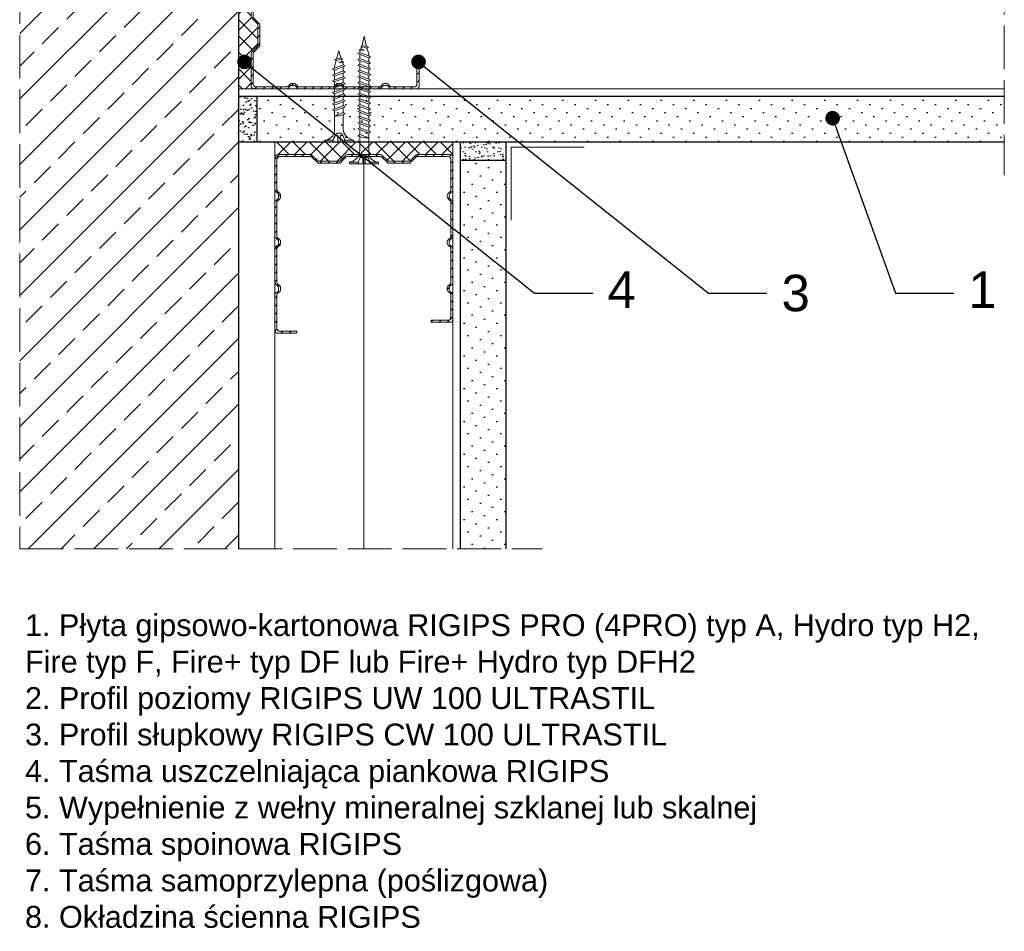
# Model space of a CAD drawing. Header units: millimetres. Extents: x 1525 to 3209, y 569 to 1600.
# Tile 14 of 15: x 2907 to 3177, y 1144 to 1394. Entities that reach past the tile are written whole.
import ezdxf
from ezdxf import colors
from ezdxf.entities.mleader import LeaderData, LeaderLine
from ezdxf.math import Vec2, Vec3

# ---------------------------------------------------------------- set-up
doc = ezdxf.new("R2010")
doc.units = ezdxf.units.MM
doc.linetypes.add('ACAD_ISO02W100', pattern=[15, 12, -3])
for name, color, linetype, lineweight in [('_ISOVER WELNA', 7, 'BATTING', 9), ('_RIGIPS AKCESORIA', 7, 'Continuous', 18), ('_RIGIPS G-K', 7, 'Continuous', 25), ('_RIGIPS PROFIL', 7, 'Continuous', 18), ('KRESKOWANIE', 7, 'Continuous', 9), ('OPISY', 7, 'Continuous', 9), ('PRZERYWANA', 7, 'ACAD_ISO02W100', 9)]:
    doc.layers.add(name, color=color, linetype=linetype, lineweight=lineweight)
doc.styles.get("Standard").update_dxf_attribs({"font": 'arial.ttf'})
doc.linetypes.add('BATTING', pattern='A,0.00254,-2.54,[134,ltypeshp.shx,S=2.54,R=0,X=-2.54,Y=0],-5.08,[134,ltypeshp.shx,S=2.54,R=180,X=2.54,Y=0],-2.54', length=10.16254)

# ---------------------------------------------------------------- blocks, each defined once
blk = doc.blocks.new('TN 25')
at = {"layer": '_RIGIPS AKCESORIA'}
for p, q in [((0, -0.84), (0, 7.16)), ((0, 7.16), (0.46, 7.16)), ((0.46, 7.16), (0.46, 4.78)), ((0.46, 4.78), (0, 4.78)), ((0, 3.5), (1.77, 3.5)), ((0, 2.83), (1.77, 2.83)), ((1.77, 3.5), (1.77, 4.2)), ((1.77, 2.83), (1.77, 2.18)), ((3.02, 4.46), (8.47, 4.46)), ((7.12, 4.46), (7.12, 3.18)), ((8.03, 2.01), (7.12, 4.46)), ((7.12, 3.18), (7.65, 1.53)), ((8.47, 4.46), (8.79, 5)), ((9.61, 1.51), (8.47, 4.46)), ((8.79, 5), (9.93, 2.01)), ((9, 4.46), (10.1, 4.46)), ((10.1, 4.46), (10.41, 5)), ((11.23, 1.51), (10.1, 4.46)), ((10.41, 5), (11.56, 2.01)), ((10.62, 4.46), (11.67, 4.46)), ((11.67, 4.46), (11.99, 5)), ((12.81, 1.51), (11.67, 4.46)), ((11.99, 5), (13.14, 2.01)), ((12.2, 4.46), (13.21, 4.46)), ((13.21, 4.46), (13.52, 5)), ((14.34, 1.51), (13.21, 4.46)), ((13.52, 5), (14.67, 2.01)), ((13.73, 4.46), (14.8, 4.46)), ((14.8, 4.46), (15.12, 5)), ((15.94, 1.51), (14.8, 4.46)), ((15.12, 5), (16.26, 2.01)), ((15.33, 4.46), (16.42, 4.46)), ((16.42, 4.46), (16.73, 5)), ((17.55, 1.51), (16.42, 4.46)), ((16.73, 5), (17.88, 2.01)), ((16.94, 4.46), (17.99, 4.46)), ((17.99, 4.46), (18.31, 5)), ((19.13, 1.51), (17.99, 4.46)), ((18.31, 5), (19.45, 2.01)), ((18.52, 4.46), (19.68, 4.46)), ((19.68, 4.46), (20, 5)), ((20.82, 1.51), (19.68, 4.46)), ((20, 5), (21.14, 2.01)), ((20.21, 4.46), (20.7, 4.46)), ((20.7, 4.46), (22.28, 3.98)), ((21.85, 1.83), (21.67, 3.28)), ((21.67, 3.28), (22.14, 2.4)), ((22.28, 3.98), (22.56, 4.37)), ((22.7, 2.36), (22.28, 3.98)), ((22.56, 4.37), (23.03, 2.71)), ((23.03, 2.71), (22.7, 2.36)), ((22.71, 3.85), (25, 3.24)), ((25, 3.24), (23.03, 2.71)), ((0.46, 1.64), (0, 1.64)), ((0.46, -0.84), (0.46, 1.64)), ((7.49, 2.01), (3.55, 2.01)), ((7.65, 1.53), (8.03, 2.01)), ((9.41, 2.01), (8.03, 2.01)), ((9.93, 2.01), (9.61, 1.51)), ((11.04, 2.01), (9.93, 2.01)), ((11.56, 2.01), (11.23, 1.51)), ((12.61, 2.01), (11.56, 2.01)), ((13.14, 2.01), (12.81, 1.51)), ((14.15, 2.01), (13.14, 2.01)), ((14.67, 2.01), (14.34, 1.51)), ((15.74, 2.01), (14.67, 2.01)), ((16.26, 2.01), (15.94, 1.51)), ((17.36, 2.01), (16.26, 2.01)), ((17.88, 2.01), (17.55, 1.51)), ((18.93, 2.01), (17.88, 2.01)), ((19.45, 2.01), (19.13, 1.51)), ((19.45, 2.01), (20.62, 2.01)), ((21.14, 2.01), (20.82, 1.51)), ((21.14, 2.01), (21.81, 2.12)), ((22.14, 2.4), (21.85, 1.83)), ((22.7, 2.36), (22.14, 2.4)), ((0, -0.84), (0.46, -0.84))]:
    blk.add_line(p, q, dxfattribs=at)
for centre, major_axis, ratio, start_param, end_param in [((3.09, 7.67), (0.17, 3.2), 0.826134, 1.773653, 3.180586), ((-0.04, 0.9), (0, 3.93), 0.848176, -0.720942, -0.151112), ((1.66, 3.18), (0, 0.895), 0.848176, -1.552777, -0.720942), ((1.66, 3.18), (0, 0.895), 0.848176, 3.862535, 4.730408), ((3.37, -1.57), (0.28, 3.57), 0.832181, 0.035984, 1.430787), ((-2.73, 15.91), (0, 14.76), 0.848176, 3.399396, 3.475072), ((0.59, 4.62), (0, 2.81), 0.848176, 3.475072, 3.862535)]:
    blk.add_ellipse(centre, major_axis=major_axis, ratio=ratio, start_param=start_param, end_param=end_param, dxfattribs=at)
blk = doc.blocks.new('CW 100 ULTRASTIL')
h = blk.add_hatch()
h.set_pattern_fill('ANSI31', color=256, scale=0.5, style=0)
h.paths.add_polyline_path([(179.46, 109.85, -0.198912), (179.6, 110.2), (181.11, 111.71, 0.198912), (181.26, 112.06), (181.26, 117.65, 0.198912), (181.11, 118), (179.6, 119.51, -0.198912), (179.46, 119.86), (179.46, 128.31, -0.414214), (180.26, 129.11), (188.58, 129.11, -0.198912), (188.93, 128.96), (189.64, 128.25, 0.198912), (189.99, 128.11), (190.58, 128.11, 0.198912), (190.93, 128.25), (191.64, 128.96, -0.198912), (191.99, 129.11), (201.28, 129.11, -0.198912), (201.63, 128.96), (202.34, 128.25, 0.198912), (202.69, 128.11), (203.28, 128.11, 0.198912), (203.63, 128.25), (204.34, 128.96, -0.198912), (204.69, 129.11), (213.98, 129.11, -0.198912), (214.33, 128.96), (215.04, 128.25, 0.198912), (215.39, 128.11), (215.98, 128.11, 0.198912), (216.33, 128.25), (217.04, 128.96, -0.198912), (217.39, 129.11), (226.56, 129.11, -0.414214), (227.36, 128.31), (227.36, 123.66), (227.91, 123.66), (227.91, 128.86, 0.414214), (227.11, 129.66), (217.39, 129.66, 0.198912), (217.04, 129.51), (216.33, 128.8, -0.198912), (215.98, 128.66), (215.39, 128.66, -0.198912), (215.04, 128.8), (214.33, 129.51, 0.198912), (213.98, 129.66), (204.69, 129.66, 0.198912), (204.34, 129.51), (203.63, 128.8, -0.198912), (203.28, 128.66), (202.69, 128.66, -0.198912), (202.34, 128.8), (201.63, 129.51, 0.198912), (201.28, 129.66), (191.99, 129.66, 0.198912), (191.64, 129.51), (190.93, 128.8, -0.198912), (190.58, 128.66), (189.99, 128.66, -0.198912), (189.64, 128.8), (188.93, 129.51, 0.198912), (188.58, 129.66), (179.71, 129.66, 0.414214), (178.91, 128.86), (178.91, 119.86, 0.198912), (179.05, 119.51), (180.56, 118, -0.198912), (180.71, 117.65), (180.71, 112.06, -0.198912), (180.56, 111.71), (179.05, 110.2, 0.198912), (178.91, 109.85), (178.91, 50.66, 0.198912), (179.05, 50.31), (180.56, 48.8, -0.198912), (180.71, 48.45), (180.71, 42.86, -0.198912), (180.56, 42.51), (179.05, 41, 0.198912), (178.91, 40.65), (178.91, 31.66, 0.414214), (179.71, 30.86), (188.58, 30.86, 0.198912), (188.93, 31), (189.64, 31.71, -0.198912), (189.99, 31.86), (190.58, 31.86, -0.198912), (190.93, 31.71), (191.64, 31, 0.198912), (191.99, 30.86), (201.28, 30.86, 0.198912), (201.63, 31), (202.34, 31.71, -0.198912), (202.69, 31.86), (203.28, 31.86, -0.198912), (203.63, 31.71), (204.34, 31, 0.198912), (204.69, 30.86), (213.98, 30.86, 0.198912), (214.33, 31), (215.04, 31.71, -0.198912), (215.39, 31.86), (215.98, 31.86, -0.198912), (216.33, 31.71), (217.04, 31, 0.198912), (217.39, 30.86), (224.11, 30.86, 0.414214), (224.91, 31.66), (224.91, 36.86), (224.36, 36.86), (224.36, 32.21, -0.414214), (223.56, 31.41), (217.39, 31.41, -0.198912), (217.04, 31.55), (216.33, 32.26, 0.198912), (215.98, 32.41), (215.39, 32.41, 0.198912), (215.04, 32.26), (214.33, 31.55, -0.198912), (213.98, 31.41), (204.69, 31.41, -0.198912), (204.34, 31.55), (203.63, 32.26, 0.198912), (203.28, 32.41), (202.69, 32.41, 0.198912), (202.34, 32.26), (201.63, 31.55, -0.198912), (201.28, 31.41), (191.99, 31.41, -0.198912), (191.64, 31.55), (190.93, 32.26, 0.198912), (190.58, 32.41), (189.99, 32.41, 0.198912), (189.64, 32.26), (188.93, 31.55, -0.198912), (188.58, 31.41), (180.26, 31.41, -0.414214), (179.46, 32.21), (179.46, 40.65, -0.198912), (179.6, 41), (181.11, 42.51, 0.198912), (181.26, 42.86), (181.26, 48.45, 0.198912), (181.11, 48.8), (179.6, 50.31, -0.198912), (179.46, 50.66)])
at = {"layer": '_RIGIPS PROFIL'}
for p, q in [((188.58, 129.66), (179.71, 129.66)), ((201.28, 129.66), (191.99, 129.66)), ((204.69, 129.66), (213.98, 129.66)), ((227.11, 129.66), (217.39, 129.66)), ((178.91, 128.86), (178.91, 119.86)), ((179.46, 128.31), (179.46, 119.86)), ((188.58, 129.11), (180.26, 129.11)), ((188.93, 129.51), (189.64, 128.8)), ((188.93, 128.96), (189.64, 128.25)), ((190.58, 128.66), (189.99, 128.66)), ((190.58, 128.11), (189.99, 128.11)), ((191.64, 129.51), (190.93, 128.8)), ((191.64, 128.96), (190.93, 128.25)), ((201.28, 129.11), (191.99, 129.11)), ((201.63, 129.51), (202.34, 128.8)), ((201.63, 128.96), (202.34, 128.25)), ((203.28, 128.66), (202.69, 128.66)), ((203.28, 128.11), (202.69, 128.11)), ((204.34, 129.51), (203.63, 128.8)), ((204.34, 128.96), (203.63, 128.25)), ((204.69, 129.11), (213.98, 129.11)), ((214.33, 129.51), (215.04, 128.8)), ((214.33, 128.96), (215.04, 128.25)), ((215.98, 128.66), (215.39, 128.66)), ((215.98, 128.11), (215.39, 128.11)), ((217.04, 129.51), (216.33, 128.8)), ((217.04, 128.96), (216.33, 128.25)), ((226.56, 129.11), (217.39, 129.11)), ((227.36, 123.66), (227.36, 128.31)), ((227.91, 123.66), (227.91, 128.86)), ((227.36, 123.66), (227.91, 123.66)), ((180.56, 118), (179.05, 119.51)), ((181.11, 118), (179.6, 119.51)), ((180.71, 117.65), (180.71, 112.06)), ((181.26, 117.65), (181.26, 112.06)), ((180.56, 111.71), (179.05, 110.2)), ((181.11, 111.71), (179.6, 110.2)), ((178.91, 109.85), (178.91, 50.66)), ((179.46, 109.85), (179.46, 50.66)), ((180.56, 48.8), (179.05, 50.31)), ((181.11, 48.8), (179.6, 50.31)), ((180.71, 42.86), (180.71, 48.45)), ((181.26, 42.86), (181.26, 48.45)), ((178.91, 31.66), (178.91, 40.65)), ((180.56, 42.51), (179.05, 41)), ((179.46, 32.21), (179.46, 40.65)), ((181.11, 42.51), (179.6, 41)), ((224.36, 36.86), (224.36, 32.21)), ((224.36, 36.86), (224.91, 36.86)), ((224.91, 36.86), (224.91, 31.66)), ((190.58, 32.41), (189.99, 32.41)), ((203.28, 32.41), (202.69, 32.41)), ((215.98, 32.41), (215.39, 32.41)), ((188.58, 30.86), (179.71, 30.86)), ((188.58, 31.41), (180.26, 31.41)), ((188.93, 31.55), (189.64, 32.26)), ((188.93, 31), (189.64, 31.71)), ((190.58, 31.86), (189.99, 31.86)), ((191.64, 31.55), (190.93, 32.26)), ((191.64, 31), (190.93, 31.71)), ((201.28, 31.41), (191.99, 31.41)), ((201.28, 30.86), (191.99, 30.86)), ((201.63, 31.55), (202.34, 32.26)), ((201.63, 31), (202.34, 31.71)), ((203.28, 31.86), (202.69, 31.86)), ((204.34, 31.55), (203.63, 32.26)), ((204.34, 31), (203.63, 31.71)), ((204.69, 31.41), (213.98, 31.41)), ((204.69, 30.86), (213.98, 30.86)), ((214.33, 31.55), (215.04, 32.26)), ((214.33, 31), (215.04, 31.71)), ((215.98, 31.86), (215.39, 31.86)), ((217.04, 31.55), (216.33, 32.26)), ((217.04, 31), (216.33, 31.71)), ((223.56, 31.41), (217.39, 31.41)), ((224.11, 30.86), (217.39, 30.86))]:
    blk.add_line(p, q, dxfattribs=at)
for centre, radius, start, end in [((179.71, 128.86), 0.8, 90, 180), ((188.58, 129.16), 0.5, 45, 90), ((191.99, 129.16), 0.5, 90, 135), ((201.28, 129.16), 0.5, 45, 90), ((204.69, 129.16), 0.5, 90, 135), ((213.98, 129.16), 0.5, 45, 90), ((217.39, 129.16), 0.5, 90, 135), ((227.11, 128.86), 0.8, 0, 90), ((180.26, 128.31), 0.8, 90, 180), ((188.58, 128.61), 0.5, 45, 90), ((189.99, 129.16), 0.5, 225, 270), ((189.99, 128.61), 0.5, 225, 270), ((190.58, 129.16), 0.5, 270, 315), ((190.58, 128.61), 0.5, 270, 315), ((191.99, 128.61), 0.5, 90, 135), ((201.28, 128.61), 0.5, 45, 90), ((202.69, 129.16), 0.5, 225, 270), ((202.69, 128.61), 0.5, 225, 270), ((203.28, 129.16), 0.5, 270, 315), ((203.28, 128.61), 0.5, 270, 315), ((204.69, 128.61), 0.5, 90, 135), ((213.98, 128.61), 0.5, 45, 90), ((215.39, 129.16), 0.5, 225, 270), ((215.39, 128.61), 0.5, 225, 270), ((215.98, 129.16), 0.5, 270, 315), ((215.98, 128.61), 0.5, 270, 315), ((217.39, 128.61), 0.5, 90, 135), ((226.56, 128.31), 0.8, 0, 90), ((179.41, 119.86), 0.5, 180, 225), ((179.96, 119.86), 0.5, 180, 225), ((180.21, 117.65), 0.5, 0, 45), ((180.76, 117.65), 0.5, 0, 45), ((180.21, 112.06), 0.5, 315, 0), ((180.76, 112.06), 0.5, 315, 0), ((179.41, 109.85), 0.5, 135, 180), ((179.96, 109.85), 0.5, 135, 180), ((179.41, 50.66), 0.5, 180, 225), ((179.96, 50.66), 0.5, 180, 225), ((180.21, 48.45), 0.5, 0, 45), ((180.76, 48.45), 0.5, 0, 45), ((179.41, 40.65), 0.5, 135, 180), ((179.96, 40.65), 0.5, 135, 180), ((180.21, 42.86), 0.5, 315, 0), ((180.76, 42.86), 0.5, 315, 0), ((189.99, 31.91), 0.5, 90, 135), ((190.58, 31.91), 0.5, 45, 90), ((202.69, 31.91), 0.5, 90, 135), ((203.28, 31.91), 0.5, 45, 90), ((215.39, 31.91), 0.5, 90, 135), ((215.98, 31.91), 0.5, 45, 90), ((179.71, 31.66), 0.8, 180, 270), ((180.26, 32.21), 0.8, 180, 270), ((188.58, 31.91), 0.5, 270, 315), ((188.58, 31.36), 0.5, 270, 315), ((189.99, 31.36), 0.5, 90, 135), ((190.58, 31.36), 0.5, 45, 90), ((191.99, 31.91), 0.5, 225, 270), ((191.99, 31.36), 0.5, 225, 270), ((201.28, 31.91), 0.5, 270, 315), ((201.28, 31.36), 0.5, 270, 315), ((202.69, 31.36), 0.5, 90, 135), ((203.28, 31.36), 0.5, 45, 90), ((204.69, 31.91), 0.5, 225, 270), ((204.69, 31.36), 0.5, 225, 270), ((213.98, 31.91), 0.5, 270, 315), ((213.98, 31.36), 0.5, 270, 315), ((215.39, 31.36), 0.5, 90, 135), ((215.98, 31.36), 0.5, 45, 90), ((217.39, 31.91), 0.5, 225, 270), ((217.39, 31.36), 0.5, 225, 270), ((223.56, 32.21), 0.8, 270, 0), ((224.11, 31.66), 0.8, 270, 0)]:
    blk.add_arc(centre, radius, start, end, dxfattribs=at)
blk = doc.blocks.new('CW 50 ULTRASTIL')
h = blk.add_hatch()
h.set_pattern_fill('ANSI31', color=256, scale=0.5, style=0)
h.paths.add_polyline_path([(28.56, 40.65, -0.198912), (28.71, 41), (30.21, 42.51, 0.198912), (30.36, 42.86), (30.36, 48.45, 0.198912), (30.21, 48.8), (28.71, 50.31, -0.198912), (28.56, 50.66), (28.56, 59.85, -0.198912), (28.71, 60.2), (30.21, 61.71, 0.198912), (30.36, 62.06), (30.36, 67.65, 0.198912), (30.21, 68), (28.71, 69.51, -0.198912), (28.56, 69.86), (28.56, 78.31, -0.414214), (29.36, 79.11), (37.68, 79.11, -0.198912), (38.04, 78.96), (38.74, 78.25, 0.198912), (39.1, 78.11), (39.68, 78.11, 0.198912), (40.04, 78.25), (40.74, 78.96, -0.198912), (41.1, 79.11), (50.38, 79.11, -0.198912), (50.74, 78.96), (51.44, 78.25, 0.198912), (51.8, 78.11), (52.38, 78.11, 0.198912), (52.74, 78.25), (53.44, 78.96, -0.198912), (53.8, 79.11), (63.08, 79.11, -0.198912), (63.44, 78.96), (64.14, 78.25, 0.198912), (64.5, 78.11), (65.08, 78.11, 0.198912), (65.44, 78.25), (66.14, 78.96, -0.198912), (66.5, 79.11), (75.66, 79.11, -0.414214), (76.46, 78.31), (76.46, 73.66), (77.01, 73.66), (77.01, 78.86, 0.414214), (76.21, 79.66), (66.5, 79.66, 0.198912), (66.14, 79.51), (65.44, 78.8, -0.198912), (65.08, 78.66), (64.5, 78.66, -0.198912), (64.14, 78.8), (63.44, 79.51, 0.198912), (63.08, 79.66), (53.8, 79.66, 0.198912), (53.44, 79.51), (52.74, 78.8, -0.198912), (52.38, 78.66), (51.8, 78.66, -0.198912), (51.44, 78.8), (50.74, 79.51, 0.198912), (50.38, 79.66), (41.1, 79.66, 0.198912), (40.74, 79.51), (40.04, 78.8, -0.198912), (39.68, 78.66), (39.1, 78.66, -0.198912), (38.74, 78.8), (38.04, 79.51, 0.198912), (37.68, 79.66), (28.81, 79.66, 0.414214), (28.01, 78.86), (28.01, 69.86, 0.198912), (28.16, 69.51), (29.66, 68, -0.198912), (29.81, 67.65), (29.81, 62.06, -0.198912), (29.66, 61.71), (28.16, 60.2, 0.198912), (28.01, 59.85), (28.01, 50.66, 0.198912), (28.16, 50.31), (29.66, 48.8, -0.198912), (29.81, 48.45), (29.81, 42.86, -0.198912), (29.66, 42.51), (28.16, 41, 0.198912), (28.01, 40.65), (28.01, 31.66, 0.414214), (28.81, 30.86), (37.68, 30.86, 0.198912), (38.04, 31), (38.74, 31.71, -0.198912), (39.1, 31.86), (39.68, 31.86, -0.198912), (40.04, 31.71), (40.74, 31, 0.198912), (41.1, 30.86), (50.38, 30.86, 0.198912), (50.74, 31), (51.44, 31.71, -0.198912), (51.8, 31.86), (52.38, 31.86, -0.198912), (52.74, 31.71), (53.44, 31, 0.198912), (53.8, 30.86), (63.08, 30.86, 0.198912), (63.44, 31), (64.14, 31.71, -0.198912), (64.5, 31.86), (65.08, 31.86, -0.198912), (65.44, 31.71), (66.14, 31, 0.198912), (66.5, 30.86), (73.21, 30.86, 0.414214), (74.01, 31.66), (74.01, 36.86), (73.46, 36.86), (73.46, 32.21, -0.414214), (72.66, 31.41), (66.5, 31.41, -0.198912), (66.14, 31.55), (65.44, 32.26, 0.198912), (65.08, 32.41), (64.5, 32.41, 0.198912), (64.14, 32.26), (63.44, 31.55, -0.198912), (63.08, 31.41), (53.8, 31.41, -0.198912), (53.44, 31.55), (52.74, 32.26, 0.198912), (52.38, 32.41), (51.8, 32.41, 0.198912), (51.44, 32.26), (50.74, 31.55, -0.198912), (50.38, 31.41), (41.1, 31.41, -0.198912), (40.74, 31.55), (40.04, 32.26, 0.198912), (39.68, 32.41), (39.1, 32.41, 0.198912), (38.74, 32.26), (38.04, 31.55, -0.198912), (37.68, 31.41), (29.36, 31.41, -0.414214), (28.56, 32.21)])
at = {"layer": '_RIGIPS PROFIL'}
for p, q in [((28.01, 78.86), (28.01, 69.86)), ((28.56, 78.31), (28.56, 69.86)), ((37.68, 79.66), (28.81, 79.66)), ((37.68, 79.11), (29.36, 79.11)), ((38.04, 79.51), (38.74, 78.8)), ((38.04, 78.96), (38.74, 78.25)), ((39.68, 78.66), (39.1, 78.66)), ((40.74, 79.51), (40.04, 78.8)), ((40.74, 78.96), (40.04, 78.25)), ((50.38, 79.66), (41.1, 79.66)), ((50.38, 79.11), (41.1, 79.11)), ((50.74, 79.51), (51.44, 78.8)), ((50.74, 78.96), (51.44, 78.25)), ((52.38, 78.66), (51.8, 78.66)), ((53.44, 79.51), (52.74, 78.8)), ((53.44, 78.96), (52.74, 78.25)), ((53.8, 79.66), (63.08, 79.66)), ((53.8, 79.11), (63.08, 79.11)), ((63.44, 79.51), (64.14, 78.8)), ((63.44, 78.96), (64.14, 78.25)), ((65.08, 78.66), (64.5, 78.66)), ((66.14, 79.51), (65.44, 78.8)), ((66.14, 78.96), (65.44, 78.25)), ((76.21, 79.66), (66.5, 79.66)), ((75.66, 79.11), (66.5, 79.11)), ((76.46, 73.66), (76.46, 78.31)), ((77.01, 73.66), (77.01, 78.86)), ((39.68, 78.11), (39.1, 78.11)), ((52.38, 78.11), (51.8, 78.11)), ((65.08, 78.11), (64.5, 78.11)), ((76.46, 73.66), (77.01, 73.66)), ((29.66, 68), (28.16, 69.51)), ((30.21, 68), (28.71, 69.51)), ((29.81, 67.65), (29.81, 62.06)), ((30.36, 67.65), (30.36, 62.06)), ((28.01, 59.85), (28.01, 50.66)), ((29.66, 61.71), (28.16, 60.2)), ((28.56, 59.85), (28.56, 50.66)), ((30.21, 61.71), (28.71, 60.2)), ((29.66, 48.8), (28.16, 50.31)), ((30.21, 48.8), (28.71, 50.31)), ((29.81, 42.86), (29.81, 48.45)), ((30.36, 42.86), (30.36, 48.45)), ((28.01, 31.66), (28.01, 40.65)), ((29.66, 42.51), (28.16, 41)), ((28.56, 32.21), (28.56, 40.65)), ((30.21, 42.51), (28.71, 41)), ((73.46, 36.86), (73.46, 32.21)), ((73.46, 36.86), (74.01, 36.86)), ((74.01, 36.86), (74.01, 31.66)), ((39.68, 32.41), (39.1, 32.41)), ((52.38, 32.41), (51.8, 32.41)), ((65.08, 32.41), (64.5, 32.41)), ((37.68, 30.86), (28.81, 30.86)), ((37.68, 31.41), (29.36, 31.41)), ((38.04, 31.55), (38.74, 32.26)), ((38.04, 31), (38.74, 31.71)), ((39.68, 31.86), (39.1, 31.86)), ((40.74, 31.55), (40.04, 32.26)), ((40.74, 31), (40.04, 31.71)), ((50.38, 31.41), (41.1, 31.41)), ((50.38, 30.86), (41.1, 30.86)), ((50.74, 31.55), (51.44, 32.26)), ((50.74, 31), (51.44, 31.71)), ((52.38, 31.86), (51.8, 31.86)), ((53.44, 31.55), (52.74, 32.26)), ((53.44, 31), (52.74, 31.71)), ((53.8, 31.41), (63.08, 31.41)), ((53.8, 30.86), (63.08, 30.86)), ((63.44, 31.55), (64.14, 32.26)), ((63.44, 31), (64.14, 31.71)), ((65.08, 31.86), (64.5, 31.86)), ((66.14, 31.55), (65.44, 32.26)), ((66.14, 31), (65.44, 31.71)), ((72.66, 31.41), (66.5, 31.41)), ((73.21, 30.86), (66.5, 30.86))]:
    blk.add_line(p, q, dxfattribs=at)
for centre, radius, start, end in [((28.81, 78.86), 0.8, 90, 180), ((29.36, 78.31), 0.8, 90, 180), ((37.68, 79.16), 0.5, 45, 90), ((37.68, 78.61), 0.5, 45, 90), ((39.1, 79.16), 0.5, 225, 270), ((39.68, 79.16), 0.5, 270, 315), ((41.1, 79.16), 0.5, 90, 135), ((41.1, 78.61), 0.5, 90, 135), ((50.38, 79.16), 0.5, 45, 90), ((50.38, 78.61), 0.5, 45, 90), ((51.8, 79.16), 0.5, 225, 270), ((52.38, 79.16), 0.5, 270, 315), ((53.8, 79.16), 0.5, 90, 135), ((53.8, 78.61), 0.5, 90, 135), ((63.08, 79.16), 0.5, 45, 90), ((63.08, 78.61), 0.5, 45, 90), ((64.5, 79.16), 0.5, 225, 270), ((65.08, 79.16), 0.5, 270, 315), ((66.5, 79.16), 0.5, 90, 135), ((66.5, 78.61), 0.5, 90, 135), ((75.66, 78.31), 0.8, 0, 90), ((76.21, 78.86), 0.8, 0, 90), ((39.1, 78.61), 0.5, 225, 270), ((39.68, 78.61), 0.5, 270, 315), ((51.8, 78.61), 0.5, 225, 270), ((52.38, 78.61), 0.5, 270, 315), ((64.5, 78.61), 0.5, 225, 270), ((65.08, 78.61), 0.5, 270, 315), ((28.51, 69.86), 0.5, 180, 225), ((29.06, 69.86), 0.5, 180, 225), ((29.31, 67.65), 0.5, 0, 45), ((29.86, 67.65), 0.5, 0, 45), ((28.51, 59.85), 0.5, 135, 180), ((29.06, 59.85), 0.5, 135, 180), ((29.31, 62.06), 0.5, 315, 0), ((29.86, 62.06), 0.5, 315, 0), ((28.51, 50.66), 0.5, 180, 225), ((29.06, 50.66), 0.5, 180, 225), ((29.31, 48.45), 0.5, 0, 45), ((29.86, 48.45), 0.5, 0, 45), ((28.51, 40.65), 0.5, 135, 180), ((29.06, 40.65), 0.5, 135, 180), ((29.31, 42.86), 0.5, 315, 0), ((29.86, 42.86), 0.5, 315, 0), ((39.1, 31.91), 0.5, 90, 135), ((39.68, 31.91), 0.5, 45, 90), ((51.8, 31.91), 0.5, 90, 135), ((52.38, 31.91), 0.5, 45, 90), ((64.5, 31.91), 0.5, 90, 135), ((65.08, 31.91), 0.5, 45, 90), ((28.81, 31.66), 0.8, 180, 270), ((29.36, 32.21), 0.8, 180, 270), ((37.68, 31.91), 0.5, 270, 315), ((37.68, 31.36), 0.5, 270, 315), ((39.1, 31.36), 0.5, 90, 135), ((39.68, 31.36), 0.5, 45, 90), ((41.1, 31.91), 0.5, 225, 270), ((41.1, 31.36), 0.5, 225, 270), ((50.38, 31.91), 0.5, 270, 315), ((50.38, 31.36), 0.5, 270, 315), ((51.8, 31.36), 0.5, 90, 135), ((52.38, 31.36), 0.5, 45, 90), ((53.8, 31.91), 0.5, 225, 270), ((53.8, 31.36), 0.5, 225, 270), ((63.08, 31.91), 0.5, 270, 315), ((63.08, 31.36), 0.5, 270, 315), ((64.5, 31.36), 0.5, 90, 135), ((65.08, 31.36), 0.5, 45, 90), ((66.5, 31.91), 0.5, 225, 270), ((66.5, 31.36), 0.5, 225, 270), ((72.66, 32.21), 0.8, 270, 0), ((73.21, 31.66), 0.8, 270, 0)]:
    blk.add_arc(centre, radius, start, end, dxfattribs=at)
blk = doc.blocks.new('TN 35')
at = {"layer": '_RIGIPS AKCESORIA'}
for p, q in [((0, -0.84), (0, 7.16)), ((0, 7.16), (0.46, 7.16)), ((0.46, 7.16), (0.46, 4.78)), ((0.46, 4.78), (0, 4.78)), ((0, 3.5), (1.77, 3.5)), ((0, 2.83), (1.77, 2.83)), ((1.77, 3.5), (1.77, 4.2)), ((1.77, 2.83), (1.77, 2.18)), ((3.02, 4.46), (8.47, 4.46)), ((7.12, 4.46), (7.12, 3.18)), ((8.03, 2.01), (7.12, 4.46)), ((7.12, 3.18), (7.65, 1.53)), ((8.47, 4.46), (8.79, 5)), ((9.61, 1.51), (8.47, 4.46)), ((8.79, 5), (9.93, 2.01)), ((9, 4.46), (10.1, 4.46)), ((10.1, 4.46), (10.41, 5)), ((11.23, 1.51), (10.1, 4.46)), ((10.41, 5), (11.56, 2.01)), ((10.62, 4.46), (11.67, 4.46)), ((11.67, 4.46), (11.99, 5)), ((12.81, 1.51), (11.67, 4.46)), ((11.99, 5), (13.14, 2.01)), ((12.2, 4.46), (13.21, 4.46)), ((13.21, 4.46), (13.52, 5)), ((14.34, 1.51), (13.21, 4.46)), ((13.52, 5), (14.67, 2.01)), ((13.73, 4.46), (14.8, 4.46)), ((14.8, 4.46), (15.12, 5)), ((15.94, 1.51), (14.8, 4.46)), ((15.12, 5), (16.26, 2.01)), ((15.33, 4.46), (16.42, 4.46)), ((16.42, 4.46), (16.73, 5)), ((17.55, 1.51), (16.42, 4.46)), ((16.73, 5), (17.88, 2.01)), ((16.94, 4.46), (17.99, 4.46)), ((17.99, 4.46), (18.31, 5)), ((19.13, 1.51), (17.99, 4.46)), ((18.31, 5), (19.45, 2.01)), ((18.52, 4.46), (19.57, 4.46)), ((19.57, 4.46), (19.88, 5)), ((20.7, 1.51), (19.57, 4.46)), ((19.88, 5), (21.03, 2.01)), ((20.09, 4.46), (21.14, 4.46)), ((21.14, 4.46), (21.46, 5)), ((22.28, 1.51), (21.14, 4.46)), ((21.46, 5), (22.6, 2.01)), ((21.67, 4.46), (22.72, 4.46)), ((22.72, 4.46), (23.03, 5)), ((23.85, 1.51), (22.72, 4.46)), ((23.03, 5), (24.18, 2.01)), ((23.24, 4.46), (24.29, 4.46)), ((24.29, 4.46), (24.61, 5)), ((25.43, 1.51), (24.29, 4.46)), ((24.61, 5), (25.75, 2.01)), ((24.81, 4.46), (25.87, 4.46)), ((25.87, 4.46), (26.18, 5)), ((27, 1.51), (25.87, 4.46)), ((26.18, 5), (27.33, 2.01)), ((26.39, 4.46), (27.44, 4.46)), ((27.44, 4.46), (27.76, 5)), ((28.58, 1.51), (27.44, 4.46)), ((27.76, 5), (28.9, 2.01)), ((27.96, 4.46), (29.13, 4.46)), ((29.13, 4.46), (29.45, 5)), ((30.27, 1.51), (29.13, 4.46)), ((29.45, 5), (30.59, 2.01)), ((29.65, 4.46), (30.15, 4.46)), ((30.15, 4.46), (31.73, 3.98)), ((31.3, 1.83), (31.12, 3.28)), ((31.12, 3.28), (31.59, 2.4)), ((31.73, 3.98), (32.01, 4.37)), ((32.15, 2.36), (31.73, 3.98)), ((32.01, 4.37), (32.48, 2.71)), ((32.48, 2.71), (32.15, 2.36)), ((32.16, 3.85), (35, 3.24)), ((35, 3.24), (32.48, 2.71)), ((0.46, 1.64), (0, 1.64)), ((0.46, -0.84), (0.46, 1.64)), ((7.49, 2.01), (3.55, 2.01)), ((7.65, 1.53), (8.03, 2.01)), ((9.41, 2.01), (8.03, 2.01)), ((9.93, 2.01), (9.61, 1.51)), ((11.04, 2.01), (9.93, 2.01)), ((11.56, 2.01), (11.23, 1.51)), ((12.61, 2.01), (11.56, 2.01)), ((13.14, 2.01), (12.81, 1.51)), ((14.15, 2.01), (13.14, 2.01)), ((14.67, 2.01), (14.34, 1.51)), ((15.74, 2.01), (14.67, 2.01)), ((16.26, 2.01), (15.94, 1.51)), ((17.36, 2.01), (16.26, 2.01)), ((17.88, 2.01), (17.55, 1.51)), ((18.93, 2.01), (17.84, 2.01)), ((19.45, 2.01), (19.13, 1.51)), ((20.51, 2.01), (19.41, 2.01)), ((21.03, 2.01), (20.7, 1.51)), ((22.08, 2.01), (20.99, 2.01)), ((22.6, 2.01), (22.28, 1.51)), ((23.66, 2.01), (22.56, 2.01)), ((24.18, 2.01), (23.85, 1.51)), ((25.23, 2.01), (24.14, 2.01)), ((25.75, 2.01), (25.43, 1.51)), ((26.81, 2.01), (25.71, 2.01)), ((27.33, 2.01), (27, 1.51)), ((28.38, 2.01), (27.33, 2.01)), ((28.9, 2.01), (28.58, 1.51)), ((28.9, 2.01), (30.07, 2.01)), ((30.59, 2.01), (30.27, 1.51)), ((30.59, 2.01), (31.26, 2.12)), ((31.59, 2.4), (31.3, 1.83)), ((32.15, 2.36), (31.59, 2.4)), ((0, -0.84), (0.46, -0.84))]:
    blk.add_line(p, q, dxfattribs=at)
for centre, major_axis, ratio, start_param, end_param in [((3.09, 7.67), (0.17, 3.2), 0.826134, 1.773653, 3.180586), ((-0.04, 0.9), (0, 3.93), 0.848176, -0.720942, -0.151112), ((1.66, 3.18), (0, 0.895), 0.848176, -1.552777, -0.720942), ((1.66, 3.18), (0, 0.895), 0.848176, 3.862535, 4.730408), ((3.37, -1.57), (0.28, 3.57), 0.832181, 0.035984, 1.430787), ((-2.73, 15.91), (0, 14.76), 0.848176, 3.399396, 3.475072), ((0.59, 4.62), (0, 2.81), 0.848176, 3.475072, 3.862535)]:
    blk.add_ellipse(centre, major_axis=major_axis, ratio=ratio, start_param=start_param, end_param=end_param, dxfattribs=at)
blk = doc.blocks.new('_Dot')
at = {"color": 0, "linetype": 'ByBlock', "lineweight": -2}
blk.add_line((-0.5, 0), (-1, 0), dxfattribs=at)
at = {"color": 0, "linetype": 'ByBlock', "const_width": 0.5}
blk.add_lwpolyline([(-0.25, 0, 1), (0.25, 0, 1)], format="xyb", close=True, dxfattribs=at)

msp = doc.modelspace()

# ---------------------------------------------------------------- hatches: boundary and pattern name
at = {"layer": '_RIGIPS AKCESORIA'}
h = msp.add_hatch(dxfattribs=at)
h.set_pattern_fill('ANSI37', color=256, style=0)
h.set_pattern_definition([(45, (671.5678, 384.5676), (-2.245064, 2.245064), []), (135, (671.5678, 384.5676), (-2.245064, -2.245064), [])])
h.paths.add_polyline_path([(2970.27, 1454.04, -0.198912), (2970.42, 1454.4), (2971.92, 1455.9, 0.198912), (2972.07, 1456.26), (2972.07, 1461.84, 0.198912), (2971.92, 1462.2), (2970.42, 1463.7, -0.198912), (2970.27, 1464.06), (2970.27, 1473.05, -0.414214), (2971.07, 1473.85), (2966.77, 1473.85), (2966.77, 1375.05), (2971.07, 1375.05, -0.414214), (2970.27, 1375.85), (2970.27, 1384.84, -0.198912), (2970.42, 1385.2), (2971.92, 1386.7, 0.198912), (2972.07, 1387.06), (2972.07, 1392.64, 0.198912), (2971.92, 1393), (2970.42, 1394.5, -0.198912), (2970.27, 1394.86)])
h = msp.add_hatch(dxfattribs=at)
h.set_pattern_fill('ANSI37', color=256, angle=90, style=0)
h.set_pattern_definition([(135, (4041.055, -156.852), (-2.245064, -2.245064), []), (225, (4041.055, -156.852), (2.245064, -2.245064), [])])
h.paths.add_polyline_path([(2996.58, 1357.05, 0.198912), (2996.22, 1356.9), (2994.72, 1355.4, -0.198912), (2994.36, 1355.25), (2988.78, 1355.25, -0.198912), (2988.42, 1355.4), (2986.92, 1356.9, 0.198912), (2986.56, 1357.05), (2977.57, 1357.05, 0.414214), (2976.77, 1356.25), (2976.77, 1360.55), (3025.57, 1360.55), (3025.57, 1356.25, 0.414214), (3024.77, 1357.05), (3015.78, 1357.05, 0.198912), (3015.42, 1356.9), (3013.92, 1355.4, -0.198912), (3013.56, 1355.25), (3007.98, 1355.25, -0.198912), (3007.62, 1355.4), (3006.12, 1356.9, 0.198912), (3005.76, 1357.05)])
at = {"layer": '_RIGIPS G-K'}
h = msp.add_hatch(dxfattribs=at)
h.set_pattern_fill('AR-SAND', color=256, scale=0.05, style=0)
h.set_pattern_definition([(322.5, (952.2344, 2463.4351), (-0.0800016, -2.4470662), [0, -1.9304, 0, -2.159, 0, -2.06375]), (352.5, (952.2344, 2463.435), (2.2476164, -3.5841255), [0, -1.0414, 0, -1.7399, 0, -0.66675]), (32.5, (950.6723, 2463.4351), (3.9549619, -0.007186), [0, -0.635, 0, -2.286, 0, -2.9845]), (42.5, (950.6723, 2463.435), (3.8177823, -1.1146466), [0, -0.3175, 0, -1.4986, 0, -1.7145])])
h.paths.add_polyline_path([(2966.77, 1360.55), (2971.77, 1360.55), (2971.77, 1373.05), (2966.77, 1373.05)])
h = msp.add_hatch(dxfattribs=at)
h.set_pattern_fill('DOTS', color=256, scale=2, angle=225, style=0)
h.set_pattern_definition([(225, (681.5678, -0.9), (1.122532, -3.367596), [0, -3.175])])
h.paths.add_polyline_path([(3176.77, 1373.05), (2971.77, 1373.05), (2971.77, 1360.55), (3176.77, 1360.55)])
h = msp.add_hatch(dxfattribs=at)
h.set_pattern_fill('DOTS', color=256, scale=2, angle=225, style=0)
h.set_pattern_definition([(225, (1432.3678, -25), (1.122532, -3.367596), [0, -3.175])])
h.paths.add_polyline_path([(3040.07, 1355.55), (3027.57, 1355.55), (3027.57, 1248.95), (3040.07, 1248.95)])
at = {"layer": 'KRESKOWANIE'}
h = msp.add_hatch(dxfattribs=at)
h.set_pattern_fill('ANSI33', color=256, scale=2, angle=180, style=0)
h.set_pattern_definition([(225, (1031.568, -9e-13), (8.980256, -8.980256), []), (225, (1022.588, -9e-13), (8.980256, -8.980256), [6.35, -3.175])])
h.paths.add_polyline_path([(2966.77, 1599.95), (2906.77, 1599.95), (2906.77, 1248.95), (2966.77, 1248.95)])
h = msp.add_hatch(dxfattribs=at)
h.set_pattern_fill('AR-SAND', color=256, scale=0.05, style=0)
h.set_pattern_definition([(37.5, (1432.3678, -25), (-0.0800016, 2.4470662), [0, -1.9304, 0, -2.159, 0, -2.06375]), (7.5, (1432.3678, -25), (2.2476164, 3.5841255), [0, -1.0414, 0, -1.7399, 0, -0.66675]), (327.5, (1430.8057, -25), (3.9549619, 0.007186), [0, -0.635, 0, -2.286, 0, -2.9845]), (317.5, (1430.8057, -25), (3.817782, 1.1146466), [0, -0.3175, 0, -1.4986, 0, -1.7145])])
h.paths.add_polyline_path([(3040.07, 1360.55), (3027.57, 1360.55), (3027.57, 1355.55), (3040.07, 1355.55)])

# ---------------------------------------------------------------- linework, layer by layer
msp.add_line((2966.77, 1599.95), (2966.77, 1248.95))
at = {"layer": '_ISOVER WELNA', "ltscale": 2.4}
msp.add_line((3001.17, 1248.95), (3001.17, 1356.5), dxfattribs=at)
at = {"layer": '_RIGIPS AKCESORIA'}
msp.add_lwpolyline([(3041.57, 1339.05), (3041.57, 1359.05), (3061.57, 1359.05)], dxfattribs=at)
at = {"layer": '_RIGIPS G-K'}
for p, q in [((2966.77, 1373.05), (3176.77, 1373.05)), ((2971.77, 1373.05), (2971.77, 1360.55)), ((2966.77, 1360.55), (3176.77, 1360.55)), ((3027.57, 1360.55), (3027.57, 1248.95)), ((3040.07, 1360.55), (3040.07, 1248.95)), ((3027.57, 1355.55), (3040.07, 1355.55))]:
    msp.add_line(p, q, dxfattribs=at)
at = {"layer": '_RIGIPS PROFIL'}
for p, q in [((2966.77, 1375.05), (3176.77, 1375.05)), ((2976.77, 1360.55), (2976.77, 1248.95)), ((3025.57, 1360.55), (3025.57, 1248.95))]:
    msp.add_line(p, q, dxfattribs=at)
at = {"layer": 'PRZERYWANA'}
for p, q in [((2906.77, 1599.95), (2906.77, 1248.95)), ((3176.77, 1497.45), (3176.77, 1351.45)), ((2906.77, 1248.95), (3050.07, 1248.95))]:
    msp.add_line(p, q, dxfattribs=at)

# ---------------------------------------------------------------- block references
at = {"xscale": -1, "rotation": 270}
msp.add_blockref('TN 35', (2998.01, 1354.5), dxfattribs=at)
at = {"layer": '_RIGIPS AKCESORIA', "rotation": 90}
msp.add_blockref('TN 25', (2997.52, 1360.55), dxfattribs=at)
at = {"layer": '_RIGIPS PROFIL'}
msp.add_blockref('CW 100 ULTRASTIL', (2791.36, 1344.19), dxfattribs=at)
at = {"layer": '_RIGIPS PROFIL', "xscale": -1, "rotation": 90}
msp.add_blockref('CW 50 ULTRASTIL', (3056.43, 1385.06), dxfattribs=at)

# ---------------------------------------------------------------- texts
at = {"insert": (2908.23, 1230.98), "char_height": 6, "width": 265.017, "attachment_point": 1}
msp.add_mtext('1. Płyta gipsowo-kartonowa RIGIPS PRO (4PRO) typ A, Hydro typ H2, Fire typ F, Fire+ typ DF lub Fire+ Hydro typ DFH2\\P2. Profil poziomy RIGIPS UW 100 ULTRASTIL\\P3. Profil słupkowy RIGIPS CW 100 ULTRASTIL\\P4. Taśma uszczelniająca piankowa RIGIPS\\P5. Wypełnienie z wełny mineralnej szklanej lub skalnej\\P6. Taśma spoinowa RIGIPS\\P7. Taśma samoprzylepna (poślizgowa)\\P8. Okładzina ścienna RIGIPS', dxfattribs=at)

# ---------------------------------------------------------------- leaders
at = {"layer": 'OPISY'}
ml = msp.add_multileader_mtext('Standard', dxfattribs=at)
ml.set_content('4', color=256)
ml.set_leader_properties()
ml.set_arrow_properties(name='DOT')
ml.build(insert=Vec2(0, 0))
ctx = ml.context
ctx.base_point, ctx.char_height, ctx.landing_gap_size, ctx.plane_origin = Vec3(3063.96, 1319), 10, 4, Vec3(2871.37, 1462.66)
notes = []
notes.append((ctx, [(0, (1, 1, 0), (3047.96, 1319), (1, 0), 16, [(0, [(2968.43, 1382.48)], 0, [])])]))
ctx.mtext.insert, ctx.mtext.flow_direction = Vec3(3067.96, 1325), 5
ml = msp.add_multileader_mtext('Standard', dxfattribs=at)
ml.set_content('3', color=256)
ml.set_leader_properties()
ml.set_arrow_properties(name='DOT')
ml.build(insert=Vec2(0, 0))
ctx = ml.context
ctx.base_point, ctx.char_height, ctx.landing_gap_size, ctx.plane_origin = Vec3(3111.68, 1319), 10, 4, Vec3(2919.09, 1462.66)
notes.append((ctx, [(0, (1, 1, 0), (3095.68, 1319), (1, 0), 16, [(0, [(3016.15, 1382.48)], 0, [])])]))
ctx.mtext.insert, ctx.mtext.flow_direction = Vec3(3115.68, 1324.09), 5
ml = msp.add_multileader_mtext('Standard', dxfattribs=at)
ml.set_content('1', color=256)
ml.set_leader_properties()
ml.set_arrow_properties(name='DOT')
ml.build(insert=Vec2(0, 0))
ctx = ml.context
ctx.base_point, ctx.char_height, ctx.landing_gap_size, ctx.plane_origin = Vec3(3162.9, 1319), 10, 4, Vec3(2970.31, 1175.34)
notes.append((ctx, [(0, (1, 1, 0), (3146.9, 1319), (1, 0), 16, [(0, [(3129.69, 1367.04)], 0, [])])]))
ctx.mtext.insert, ctx.mtext.flow_direction = Vec3(3166.9, 1325), 5
for ctx, leaders in notes:
    for number, flags, end, landing, length, lines in leaders:
        leader = LeaderData()
        leader.index, (leader.has_last_leader_line, leader.has_dogleg_vector, leader.attachment_direction) = number, flags
        leader.last_leader_point, leader.dogleg_vector, leader.dogleg_length = Vec3(end), Vec3(landing), length
        for number, points, colour, breaks in lines:
            line = LeaderLine()
            line.index, line.vertices, line.color, line.breaks = number, Vec3.list(points), colors.encode_raw_color(colour), breaks
            leader.lines.append(line)
        ctx.leaders.append(leader)

doc.saveas('drawing.dxf')
